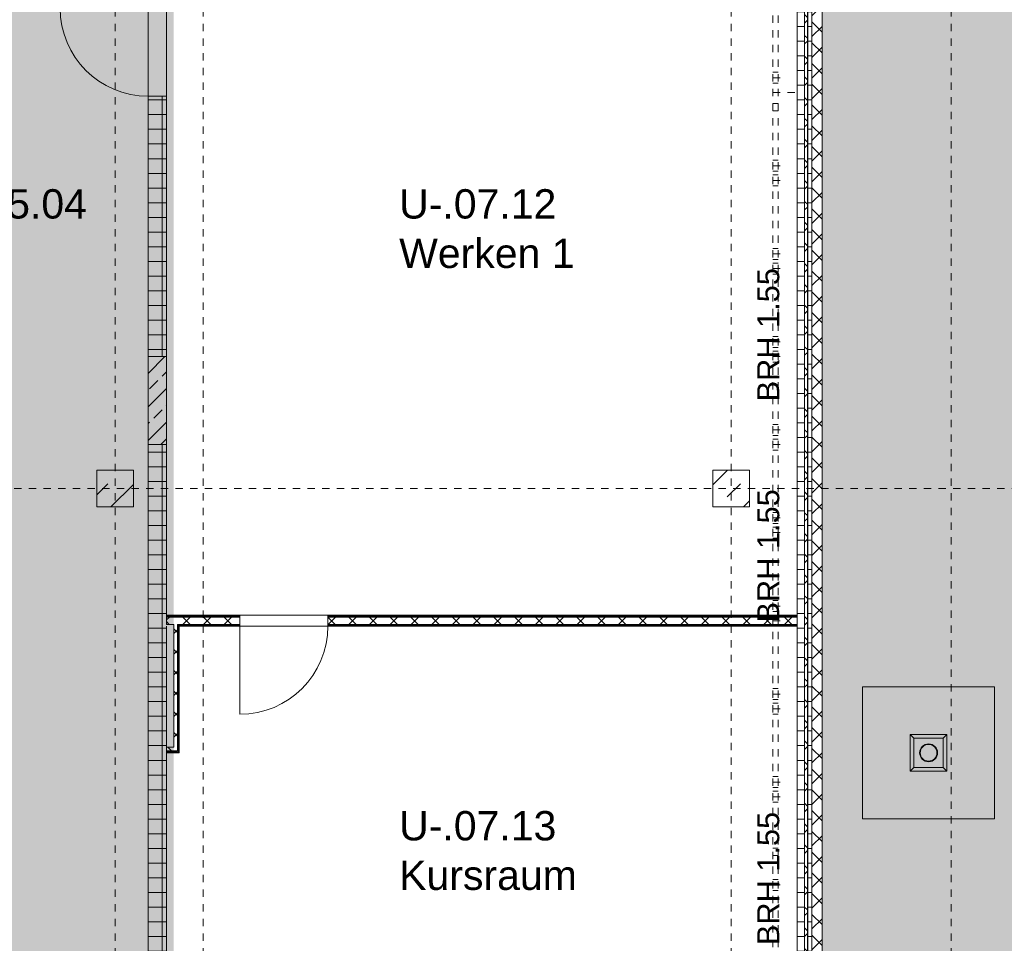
# Model space of a CAD drawing. Header units: metres. Extents: x 6 to 268, y -85 to 18.
# Tile 28 of 33: x 168 to 181, y -22 to -10. Entities that reach past the tile are written whole.
import ezdxf

# ---------------------------------------------------------------- set-up
doc = ezdxf.new("R2010")
doc.units = ezdxf.units.M
for name, pattern in [('Achse', [0.01, 0.005, -0.0025, 0, -0.0025]), ('Rasterlinie', [0.019, 0.01, -0.003, 0.003, -0.003]), ('Verdeckt', [0.003, 0.002, -0.001]), ('Über Schnittebene 1', [0.001, 0, -0.001])]:
    doc.linetypes.add(name, pattern=pattern)
for name, color, linetype, lineweight in [('A_Detailelemente', 7, 'Continuous', 9), ('A_Fundamente', 7, 'Continuous', 9), ('A_Geschossdecken', 7, 'Continuous', 9), ('A_Linien_Achse', 7, 'Achse', 9), ('A_Notizen', 7, 'Continuous', 9), ('A_Raster', 7, 'Continuous', 9), ('A_Räume_Beschriftung', 7, 'Continuous', 9), ('A_Tragwerksstützen', 7, 'Continuous', 9), ('A_Türen', 7, 'Continuous', 9), ('A_Wände', 7, 'Continuous', 9), ('A_Wände_Schraffur', 7, 'Continuous', 18)]:
    doc.layers.add(name, color=color, linetype=linetype, lineweight=lineweight)
doc.layers.add('A_Linien_Verdeckt', color=8, linetype='Verdeckt', lineweight=9, true_color=0x808080)
doc.styles.add('Arial_2', font='arial.ttf', dxfattribs={"height": 0.3})
doc.styles.add('Arial_B', font='txt', dxfattribs={"height": 0.4})
pattern_1 = [(45, (95.50816, -2), (-0.3592102, 0.3592102), []), (45, (95.86716, -2), (-0.3592102, 0.3592102), [0.254, -0.254])]
pattern_2 = [(0, (95.50816, -2), (0, 0.2), []), (90, (95.50816, -2), (-0.2, 0), [])]
pattern_3 = [(45, (95.50816, -2), (-0.14142136, 0.14142136), []), (135, (95.50816, -2), (-0.14142136, -0.14142136), [])]

# ---------------------------------------------------------------- blocks, each defined once
blk = doc.blocks.new('GSH_Tuer_I_1flg_SZ - 1200x2200_Voll-5876883-BS_Uebersicht_U1_BRANDSCHUTZ')
at = {"layer": 'A_Türen'}
blk.add_line((0.6, 1.289), (0.6, 0.089), dxfattribs=at)
at = {"layer": 'A_Türen', "linetype": 'Über Schnittebene 1'}
for p, q in [((-0.6, 0.089), (0.6, 0.089)), ((-0.6, -0.061), (0.6, -0.061))]:
    blk.add_line(p, q, dxfattribs=at)
at = {"layer": 'A_Türen'}
blk.add_arc((0.6, 0.089), 1.2, 90, 180, dxfattribs=at)
blk = doc.blocks.new('GSH_Tuer_I_1flg_SZ - 1200x2200_Voll-4269757-BS_Uebersicht_U1_BRANDSCHUTZ')
at = {"layer": 'A_Türen'}
blk.add_line((0.6, 1.339), (0.6, 0.139), dxfattribs=at)
at = {"layer": 'A_Türen', "linetype": 'Über Schnittebene 1'}
for p, q in [((-0.6, 0.139), (0.6, 0.139)), ((-0.6, -0.111), (0.6, -0.111))]:
    blk.add_line(p, q, dxfattribs=at)
at = {"layer": 'A_Türen'}
blk.add_arc((0.6, 0.139), 1.2, 90, 180, dxfattribs=at)
blk = doc.blocks.new('RO Stütze _EN 10210-2_ - RO 244_5 x 8-6586815-BS_Uebersicht_U1_BRANDSCHUTZ')
at = {"layer": 'A_Tragwerksstützen'}
for radius, start, end in [(0.122, 360, 180), (0.122, 180, 360), (0.114, 0, 180), (0.114, 180, 0)]:
    blk.add_arc((0, 0), radius, start, end, dxfattribs=at)
blk = doc.blocks.new('GSH_Koecherfundamente_ohneFundamentplatte - 180_180_70cm-6598375-BS_Uebersicht_U1_BRANDSCHUTZ')
at = {"layer": 'A_Fundamente'}
for p, q in [((0.9, 0.9), (-0.9, 0.9)), ((-0.9, 0.9), (-0.9, -0.9)), ((0.9, -0.9), (0.9, 0.9)), ((-0.25, 0.25), (0.25, 0.25)), ((-0.25, -0.25), (-0.25, 0.25)), ((-0.25, 0.25), (-0.2, 0.2)), ((0.2, 0.2), (-0.2, 0.2)), ((-0.2, 0.2), (-0.2, -0.2)), ((0.2, 0.2), (0.25, 0.25)), ((0.2, -0.2), (0.2, 0.2)), ((0.25, 0.25), (0.25, -0.25)), ((-0.25, -0.25), (-0.2, -0.2)), ((0.25, -0.25), (-0.25, -0.25)), ((-0.2, -0.2), (0.2, -0.2)), ((0.25, -0.25), (0.2, -0.2)), ((-0.9, -0.9), (0.9, -0.9))]:
    blk.add_line(p, q, dxfattribs=at)

msp = doc.modelspace()

# ---------------------------------------------------------------- hatches: boundary and pattern name
at = {"layer": 'A_Detailelemente', "true_color": 0xc9c9c9}
h = msp.add_hatch(dxfattribs=at)
h.set_pattern_fill('FP_94', color=9, style=0, pattern_type=2)
h.set_pattern_definition([(45, (95.5082, -2), (0, 1.796051), [1.27, -1.27]), (45, (95.1712, -1.663), (0, 1.796051), [1.27, -1.27]), (45, (94.8342, -1.326), (0, 1.796051), [1.27, -1.27]), (135, (94.8342, -1.102), (-1.796051, 1e-16), [1.27, -1.27]), (135, (95.1712, -0.765), (-1.796051, 1e-16), [1.27, -1.27]), (135, (95.5082, -0.428), (-1.796051, 1e-16), [1.27, -1.27])])
h.paths.add_polyline_path([(102.664, -46.997), (105.904, -46.997), (105.904, -39.006), (123.729, -39.006), (123.729, -40.896), (171.929, -40.896), (171.929, -40.306), (181.759, -40.306), (181.759, -0.917), (176.264, -0.917), (175.611, -1.318), (174.259, -0.956), (174.874, -2.647), (173.414, -2.647), (173.414, -3.147), (177.314, -3.147), (177.314, -2.647), (177.614, -2.647), (177.614, -3.017), (180.744, -3.017), (180.744, -8.377), (178.704, -8.377), (178.704, -36.997), (171.864, -36.997), (171.864, -37.957), (169.714, -37.957), (169.714, -39.297), (169.514, -39.297), (169.514, -39.097), (124.214, -39.097), (124.214, -39.297), (124.014, -39.297), (124.014, -35.697), (104.364, -35.697), (104.364, -39.091), (102.664, -39.091), (102.664, -45.527)], flags=0)
at = {"layer": 'A_Detailelemente', "true_color": 0xc2e2c4}
msp.add_hatch(color=254, dxfattribs=at).paths.add_polyline_path([(168.821, -32.167), (169.515, -32.167), (169.515, -3.447), (124.214, -3.447), (124.214, -32.167), (127.514, -32.167), (127.514, -7.947), (144.539, -7.947), (144.539, -23.692), (149.189, -23.692), (149.189, -7.947), (166.214, -7.947), (166.214, -32.167), (167.828, -32.167)], flags=0)
at = {"layer": 'A_Detailelemente', "true_color": 0xebdb14}
msp.add_hatch(color=40, dxfattribs=at).paths.add_polyline_path([(171.964, -36.797), (171.964, -33.447), (178.364, -33.447), (178.364, -33.047), (169.865, -33.047), (169.865, -32.247), (178.364, -32.247), (178.364, -31.947), (169.865, -31.947), (169.865, -8.347), (180.734, -8.347), (180.734, -7.847), (169.414, -7.847), (169.414, -33.447), (171.564, -33.447), (171.564, -36.797)], flags=0)
at = {"layer": 'A_Detailelemente', "true_color": 0xfabf45}
msp.add_hatch(color=43, dxfattribs=at).paths.add_polyline_path([(168.768, -11.046), (168.862, -11.046), (168.956, -11.034), (169.047, -11.011), (169.134, -10.976), (169.217, -10.931), (169.293, -10.876), (169.362, -10.811), (169.422, -10.739), (169.472, -10.659), (169.512, -10.574), (169.541, -10.484), (169.559, -10.392), (169.565, -10.298), (169.559, -10.204), (169.541, -10.111), (169.512, -10.022), (169.472, -9.936), (169.422, -9.857), (169.362, -9.784), (169.293, -9.72), (169.217, -9.664), (169.134, -9.619), (169.047, -9.584), (168.956, -9.561), (168.862, -9.549), (168.768, -9.549), (168.674, -9.561), (168.583, -9.584), (168.496, -9.619), (168.413, -9.664), (168.337, -9.72), (168.268, -9.784), (168.208, -9.857), (168.158, -9.936), (168.118, -10.022), (168.089, -10.111), (168.071, -10.204), (168.065, -10.298), (168.071, -10.392), (168.089, -10.484), (168.118, -10.574), (168.158, -10.659), (168.208, -10.739), (168.268, -10.811), (168.337, -10.876), (168.413, -10.931), (168.496, -10.976), (168.583, -11.011), (168.674, -11.034)], flags=0)
at = {"layer": 'A_Tragwerksstützen'}
h = msp.add_hatch(dxfattribs=at)
h.set_pattern_fill('FP_28', color=256, style=0, pattern_type=2)
h.set_pattern_definition(pattern_1)
h.paths.add_polyline_path([(168.814, -16.147), (169.314, -16.147), (169.314, -15.647), (168.814, -15.647)], flags=0)
h = msp.add_hatch(dxfattribs=at)
h.set_pattern_fill('FP_28', color=256, style=0, pattern_type=2)
h.set_pattern_definition(pattern_1)
h.paths.add_polyline_path([(177.214, -16.147), (177.714, -16.147), (177.714, -15.647), (177.214, -15.647)], flags=0)
at = {"layer": 'A_Wände_Schraffur', "lineweight": 9}
h = msp.add_hatch(dxfattribs=at)
h.set_pattern_fill('FP_3', color=256, style=0, pattern_type=2)
h.set_pattern_definition(pattern_2)
h.paths.add_polyline_path([(169.752, -33.147), (169.765, -33.147), (169.765, -32.099), (169.515, -32.099), (169.515, -33.147), (169.527, -33.147)], flags=0)
h.paths.add_polyline_path([(169.517, -30.897), (169.765, -30.897), (169.765, -23.697), (169.515, -23.697), (169.515, -30.897)], flags=0)
h.paths.add_polyline_path([(169.515, -22.497), (169.765, -22.497), (169.765, -15.297), (169.515, -15.297), (169.515, -22.496)], flags=0)
h.paths.add_polyline_path([(169.515, -14.097), (169.765, -14.097), (169.765, -10.548), (169.515, -10.548), (169.515, -13.227)], flags=0)
h.paths.add_polyline_path([(169.515, -9.348), (169.765, -9.348), (169.765, -8.248), (169.515, -8.248), (169.515, -8.394)], flags=0)
h = msp.add_hatch(dxfattribs=at)
h.set_pattern_fill('FP_3', color=256, style=0, pattern_type=2)
h.set_pattern_definition(pattern_2)
h.paths.add_polyline_path([(178.464, -33.297), (178.464, -8.247), (178.364, -8.247), (178.364, -33.297)], flags=0)
h = msp.add_hatch(dxfattribs=at)
h.set_pattern_fill('FP_4', color=256, style=0, pattern_type=2)
h.set_pattern_definition(pattern_3)
h.paths.add_polyline_path([(178.504, -33.297), (178.504, -8.247), (178.464, -8.247), (178.464, -33.297)], flags=0)
h = msp.add_hatch(dxfattribs=at)
h.set_pattern_fill('FP_3', color=256, style=0, pattern_type=2)
h.set_pattern_definition(pattern_2)
h.paths.add_polyline_path([(178.564, -33.297), (178.564, -8.247), (178.504, -8.247), (178.504, -33.297)], flags=0)
h = msp.add_hatch(dxfattribs=at)
h.set_pattern_fill('FP_4', color=256, style=0, pattern_type=2)
h.set_pattern_definition(pattern_3)
h.paths.add_polyline_path([(178.704, -40.306), (178.704, -8.247), (178.564, -8.247), (178.565, -40.306)], flags=0)
h = msp.add_hatch(dxfattribs=at)
h.set_pattern_fill('FP_2', color=256, style=0, pattern_type=2)
h.set_pattern_definition([(45, (95.50816, -2), (-0.2283955, 0.2283955), []), (45, (95.73616, -2), (-0.2283955, 0.2283955), [0.161, -0.081])])
h.paths.add_polyline_path([(169.553, -15.297), (169.765, -15.297), (169.765, -14.097), (169.515, -14.097), (169.515, -15.297)], flags=0)
h = msp.add_hatch(dxfattribs=at)
h.set_pattern_fill('FP_4', color=256, style=0, pattern_type=2)
h.set_pattern_definition(pattern_3)
h.paths.add_polyline_path([(169.765, -17.747), (170.765, -17.747), (170.765, -17.647), (169.765, -17.647)], flags=0)
h.paths.add_polyline_path([(171.965, -17.747), (178.364, -17.747), (178.364, -17.647), (171.965, -17.647)], flags=0)
h = msp.add_hatch(dxfattribs=at)
h.set_pattern_fill('FP_4', color=256, style=0, pattern_type=2)
h.set_pattern_definition(pattern_3)
h.paths.add_polyline_path([(169.865, -19.472), (169.915, -19.472), (169.915, -17.747), (169.865, -17.747), (169.865, -19.422), (169.765, -19.422), (169.765, -19.472)], flags=0)

# ---------------------------------------------------------------- linework, layer by layer
at = {"layer": 'A_Geschossdecken'}
for p, q in [((169.514, -8.248), (169.514, -32.167)), ((169.765, -9.348), (169.765, -10.548)), ((170.765, -17.622), (171.965, -17.622)), ((171.965, -17.772), (170.765, -17.772))]:
    msp.add_line(p, q, dxfattribs=at)
at = {"layer": 'A_Linien_Achse'}
msp.add_line((178.104, -16.222), (178.104, -16.542), dxfattribs=at)
at = {"layer": 'A_Linien_Verdeckt'}
for p, q in [((178.029, -20.947), (178.029, -3.017)), ((178.104, -20.947), (178.104, -3.017)), ((178.029, -10.222), (178.104, -10.222)), ((178.029, -10.297), (178.179, -10.297)), ((178.029, -10.372), (178.104, -10.372)), ((178.029, -33.147), (178.029, -10.497)), ((178.029, -10.497), (178.364, -10.497)), ((178.104, -33.147), (178.104, -10.497)), ((178.029, -10.647), (178.104, -10.647)), ((178.029, -10.747), (178.104, -10.747)), ((178.029, -11.422), (178.104, -11.422)), ((178.029, -11.497), (178.179, -11.497)), ((178.029, -11.572), (178.104, -11.572)), ((178.029, -11.622), (178.104, -11.622)), ((178.029, -11.697), (178.179, -11.697)), ((178.029, -11.772), (178.104, -11.772)), ((178.029, -12.622), (178.104, -12.622)), ((178.029, -12.697), (178.179, -12.697)), ((178.029, -12.772), (178.104, -12.772)), ((178.029, -12.822), (178.104, -12.822)), ((178.029, -12.897), (178.179, -12.897)), ((178.029, -12.972), (178.104, -12.972)), ((178.029, -13.822), (178.104, -13.822)), ((178.029, -13.897), (178.179, -13.897)), ((178.029, -13.972), (178.104, -13.972)), ((178.029, -14.022), (178.104, -14.022)), ((178.029, -14.097), (178.179, -14.097)), ((178.029, -14.172), (178.104, -14.172)), ((178.029, -15.022), (178.104, -15.022)), ((178.029, -15.097), (178.179, -15.097)), ((178.029, -15.172), (178.104, -15.172)), ((178.029, -15.222), (178.104, -15.222)), ((178.029, -15.222), (178.104, -15.222)), ((178.029, -15.297), (178.179, -15.297)), ((178.029, -15.297), (178.179, -15.297)), ((178.029, -15.297), (178.179, -15.297)), ((178.029, -15.372), (178.104, -15.372)), ((178.029, -15.372), (178.104, -15.372)), ((178.029, -16.222), (178.104, -16.222)), ((178.029, -16.297), (178.179, -16.297)), ((178.029, -16.372), (178.104, -16.372)), ((178.029, -16.422), (178.104, -16.422)), ((178.029, -16.497), (178.179, -16.497)), ((178.029, -16.572), (178.104, -16.572)), ((178.029, -17.422), (178.104, -17.422)), ((178.029, -17.497), (178.179, -17.497)), ((178.029, -17.572), (178.104, -17.572)), ((178.029, -17.622), (178.104, -17.622)), ((178.029, -17.697), (178.179, -17.697)), ((178.029, -17.772), (178.104, -17.772)), ((178.029, -18.622), (178.104, -18.622)), ((178.029, -18.697), (178.179, -18.697)), ((178.029, -18.772), (178.104, -18.772)), ((178.029, -18.822), (178.104, -18.822)), ((178.029, -18.897), (178.179, -18.897)), ((178.029, -18.972), (178.104, -18.972)), ((178.029, -19.822), (178.104, -19.822)), ((178.029, -19.897), (178.179, -19.897)), ((178.029, -19.972), (178.104, -19.972)), ((178.029, -20.022), (178.104, -20.022)), ((178.029, -20.097), (178.179, -20.097)), ((178.029, -20.172), (178.104, -20.172)), ((178.029, -20.797), (178.104, -20.797)), ((178.029, -20.897), (178.104, -20.897)), ((178.029, -21.222), (178.104, -21.222)), ((178.029, -21.297), (178.179, -21.297)), ((178.029, -21.372), (178.104, -21.372))]:
    msp.add_line(p, q, dxfattribs=at)
at = {"layer": 'A_Raster', "linetype": 'Rasterlinie'}
for p, q in [((169.064, -66.66), (169.064, 16.72)), ((170.264, -66.66), (170.264, 16.72)), ((177.464, -66.66), (177.464, 16.72)), ((180.464, -66.66), (180.464, 16.72)), ((102.089, -15.897), (186.88, -15.897))]:
    msp.add_line(p, q, dxfattribs=at)
at = {"layer": 'A_Tragwerksstützen', "lineweight": 18}
for p, q in [((169.314, -15.647), (168.814, -15.647)), ((168.814, -15.647), (168.814, -16.147)), ((169.314, -16.147), (169.314, -15.647)), ((177.714, -15.647), (177.214, -15.647)), ((177.214, -15.647), (177.214, -16.147)), ((177.714, -16.147), (177.714, -15.647)), ((168.814, -16.147), (169.314, -16.147)), ((177.214, -16.147), (177.714, -16.147))]:
    msp.add_line(p, q, dxfattribs=at)
at = {"layer": 'A_Wände', "lineweight": 18}
for p, q in [((178.364, -17.622), (178.364, -8.247)), ((178.564, -8.247), (178.564, -40.306)), ((178.704, -40.306), (178.704, -8.377)), ((169.765, -10.548), (169.515, -10.548)), ((169.515, -10.548), (169.515, -22.497)), ((169.765, -17.622), (169.765, -10.548)), ((170.765, -17.622), (169.765, -17.622)), ((170.765, -17.772), (170.765, -17.622)), ((178.364, -17.622), (171.965, -17.622)), ((171.965, -17.622), (171.965, -17.772)), ((169.765, -17.772), (169.765, -22.497)), ((169.94, -17.772), (170.765, -17.772)), ((169.94, -19.497), (169.94, -17.772)), ((171.965, -17.772), (178.364, -17.772)), ((178.364, -17.772), (178.364, -23.697)), ((169.765, -19.497), (169.94, -19.497))]:
    msp.add_line(p, q, dxfattribs=at)
at = {"layer": 'A_Wände'}
for p, q in [((178.464, -40.306), (178.464, -8.247)), ((178.504, -40.306), (178.504, -8.247)), ((169.515, -14.097), (169.765, -14.097)), ((169.765, -15.297), (169.515, -15.297)), ((169.765, -17.622), (169.765, -17.747)), ((169.765, -17.634), (170.765, -17.634)), ((169.765, -17.647), (170.765, -17.647)), ((171.965, -17.634), (178.364, -17.634)), ((171.965, -17.647), (178.364, -17.647)), ((178.364, -17.772), (178.364, -17.622)), ((169.765, -17.747), (169.865, -17.747)), ((169.865, -19.422), (169.865, -17.747)), ((169.915, -17.747), (170.765, -17.747)), ((169.915, -19.472), (169.915, -17.747)), ((169.927, -17.759), (170.765, -17.759)), ((169.927, -19.484), (169.927, -17.759)), ((169.94, -17.772), (169.927, -17.772)), ((171.965, -17.747), (178.364, -17.747)), ((171.965, -17.759), (178.364, -17.759)), ((169.765, -19.422), (169.865, -19.422)), ((169.765, -19.472), (169.915, -19.472)), ((169.765, -19.484), (169.927, -19.484))]:
    msp.add_line(p, q, dxfattribs=at)

# ---------------------------------------------------------------- block references
at = {"layer": 'A_Fundamente'}
msp.add_blockref('GSH_Koecherfundamente_ohneFundamentplatte - 180_180_70cm-6598375-BS_Uebersicht_U1_BRANDSCHUTZ', (180.154, -19.497), dxfattribs=at)
at = {"layer": 'A_Tragwerksstützen'}
msp.add_blockref('RO Stütze _EN 10210-2_ - RO 244_5 x 8-6586815-BS_Uebersicht_U1_BRANDSCHUTZ', (180.154, -19.497), dxfattribs=at)
at = {"layer": 'A_Türen'}
for name, p, rotation in [('GSH_Tuer_I_1flg_SZ - 1200x2200_Voll-4269757-BS_Uebersicht_U1_BRANDSCHUTZ', (169.654, -9.948), 89.99999999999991), ('GSH_Tuer_I_1flg_SZ - 1200x2200_Voll-5876883-BS_Uebersicht_U1_BRANDSCHUTZ', (171.365, -17.683), 180)]:
    msp.add_blockref(name, p, dxfattribs=dict(at, rotation=rotation))

# ---------------------------------------------------------------- texts
at = {"layer": 'A_Notizen', "char_height": 0.3, "width": 2.22869, "attachment_point": 1, "rotation": 90, "style": 'Arial_2'}
for insert in [(177.818, -14.708), (177.818, -17.722), (177.818, -22.119)]:
    msp.add_mtext('BRH 1.55', dxfattribs=dict(at, insert=insert))
at = {"layer": 'A_Räume_Beschriftung', "char_height": 0.4, "attachment_point": 1, "style": 'Arial_B'}
for s, insert, width in [('U-.05.04', (166.538, -11.816), 2.64557), ('U-.07.12', (172.937, -11.816), 2.64557), ('Werken 1', (172.937, -12.49), 3.04641), ('U-.07.13', (172.937, -20.291), 2.64557), ('Kursraum', (172.937, -20.966), 3.25485)]:
    msp.add_mtext(s, dxfattribs=dict(at, insert=insert, width=width))

doc.saveas('drawing.dxf')
